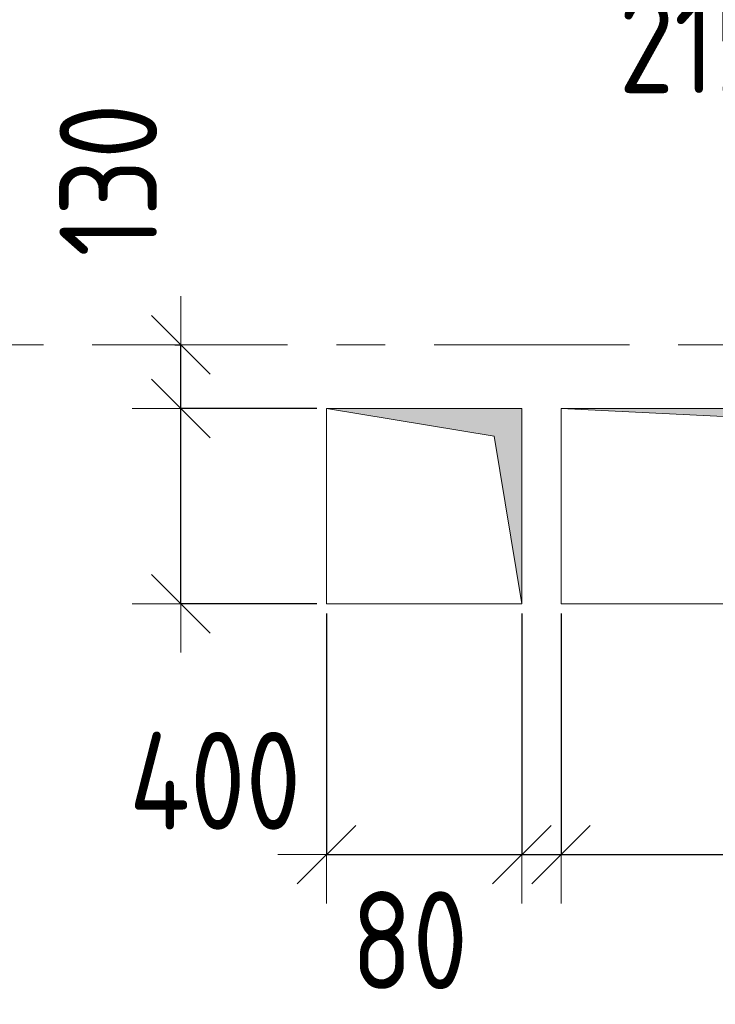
# Model space of a CAD drawing. Header units: metres. Extents: x -38 to 89, y -15 to 21.
# Tile 23 of 129: x 21.02 to 22.45, y 6.05 to 8.07. Entities that reach past the tile are written whole.
import ezdxf

# ---------------------------------------------------------------- set-up
doc = ezdxf.new("R2010")
doc.units = ezdxf.units.M
doc.header["$PDMODE"] = 65
doc.linetypes.add('______11', pattern=[0.5, 0.4, -0.05, 0, -0.05])
doc.linetypes.add('______5', pattern=[1.1, 0.8, -0.1, 0.1, -0.1])
for name, color, linetype, lineweight in [('XR$2$Осевая линия (1)', 7, '______5', 13), ('XR$3$Перекрытие (1)', 7, 'Continuous', 35), ('XR$4$Размерная линия (1)', 7, 'Continuous', 13), ('XR$5$Размерная линия (1)', 7, 'Continuous', 13)]:
    doc.layers.add(name, color=color, linetype=linetype, lineweight=lineweight)
doc.layers.add('XR$3$Макрос проема_ отверстия', color=7, linetype='Continuous', lineweight=13, true_color=0x2d2d2d)
doc.styles.add('ISOCPEUR', font='txt')
doc.dimstyles.new('DIMSTYLE_3', dxfattribs={"dimtxt": 0.2, "dimasz": 0.2, "dimexe": 0, "dimexo": 0, "dimgap": 0.1, "dimtad": 2, "dimdec": 0, "dimlfac": 1000, "dimrnd": 5, "dimzin": 12, "dimdsep": 46, "dimtxsty": 'ISOCPEUR', "dimblk1": 'ALL_ML_STRICH', "dimblk2": 'ALL_ML_STRICH', "dimsah": 1, "dimcen": 0, "dimclrd": 7, "dimclre": 256, "dimclrt": 7, "dimadec": 0, "dimazin": 0, "dimtfac": 1, "dimtdec": 0, "dimtix": 1, "dimtmove": 2, "dimatfit": 3, "dimfxl": 0, "dimtzin": 0, "dimlwd": 0, "dimlwe": -3, "dimarcsym": 0})
doc.dimstyles.new('DIMSTYLE_6', dxfattribs={"dimtxt": 0.2, "dimasz": 0.2, "dimexe": 0, "dimexo": 0, "dimgap": 0.1, "dimtad": 2, "dimdec": 0, "dimlfac": 1000, "dimrnd": 5, "dimzin": 12, "dimdsep": 46, "dimtxsty": 'ISOCPEUR', "dimblk1": 'ALL_ML_STRICH', "dimblk2": 'ALL_ML_STRICH', "dimsah": 1, "dimcen": 0, "dimclrd": 7, "dimclre": 256, "dimclrt": 7, "dimadec": 0, "dimazin": 0, "dimtfac": 1, "dimtdec": 0, "dimtix": 1, "dimtmove": 2, "dimatfit": 3, "dimfxl": 0, "dimtvp": 1.2, "dimtzin": 0, "dimlwd": 0, "dimlwe": -3, "dimarcsym": 0})
doc.dimstyles.new('DIMSTYLE_7', dxfattribs={"dimtxt": 0.2, "dimasz": 0.2, "dimexe": 0, "dimexo": 0, "dimgap": 0.1, "dimtad": 0, "dimdec": 0, "dimlfac": 1000, "dimrnd": 5, "dimzin": 12, "dimdsep": 46, "dimtxsty": 'ISOCPEUR', "dimblk1": 'ALL_ML_STRICH', "dimblk2": 'ALL_ML_STRICH', "dimsah": 1, "dimcen": 0, "dimclrd": 7, "dimclre": 256, "dimclrt": 7, "dimadec": 0, "dimazin": 0, "dimtfac": 1, "dimtdec": 0, "dimtix": 1, "dimtmove": 2, "dimatfit": 3, "dimfxl": 0, "dimtvp": 1.2, "dimtzin": 0, "dimlwd": 0, "dimlwe": -3, "dimarcsym": 0})

# ---------------------------------------------------------------- blocks, each defined once
blk = doc.blocks.new('Отображение проема', base_point=(-1.1579, -49.3094))
at = {"layer": 'XR$3$Макрос проема_ отверстия', "true_color": 0x000000, "transparency": 33554687}
blk.add_hatch(color=18, dxfattribs=at).paths.add_polyline_path([(-1.1579, -50.1094), (-1.0448, -49.4225), (-0.3579, -49.3094), (-1.1579, -49.3094)])
at = {"layer": 'XR$3$Макрос проема_ отверстия', "transparency": 33554687}
for p, q in [((-1.1579, -50.1094), (-1.1579, -49.3094)), ((-1.1579, -49.3094), (-0.3579, -49.3094)), ((-1.0448, -49.4225), (-0.3579, -49.3094)), ((-1.1579, -50.1094), (-1.0448, -49.4225))]:
    blk.add_line(p, q, dxfattribs=at)
blk = doc.blocks.new('ALL_ML_STRICH')
at = {"color": 0, "linetype": 'ByBlock', "lineweight": -2}
for p, q in [((0, -0.5), (0, 0.5)), ((-0.3, -0.3), (0.3, 0.3)), ((-1, 0), (0.5, 0))]:
    blk.add_line(p, q, dxfattribs=at)
blk = doc.blocks.new('*D88')
at = {"layer": 'DEFPOINTS', "color": 7, "linetype": 'Continuous', "lineweight": 13, "transparency": 33554687}
for p in [(21.6499, 7.27), (21.3517, 6.87), (21.6499, 6.87)]:
    blk.add_point(p, dxfattribs=at)
at = {"layer": 'XR$4$Размерная линия (1)', "color": 9, "linetype": 'Continuous', "lineweight": -2, "true_color": 0xc7c7c7, "transparency": 33554687}
for p, q in [((21.6299, 7.27), (21.3517, 7.27)), ((21.6299, 6.87), (21.3517, 6.87))]:
    blk.add_line(p, q, dxfattribs=at)
at = {"layer": 'XR$4$Размерная линия (1)', "color": 7, "linetype": 'Continuous', "lineweight": -2, "transparency": 33554687}
blk.add_line((21.3517, 6.87), (21.3517, 7.27), dxfattribs=at)
at = {"layer": 'XR$4$Размерная линия (1)', "color": 7, "linetype": 'Continuous', "lineweight": 13, "transparency": 33554687, "xscale": 0.2, "yscale": 0.2, "zscale": 0.2}
for p, rotation in [((21.3517, 7.27), 90), ((21.3517, 6.87), 270)]:
    blk.add_blockref('ALL_ML_STRICH', p, dxfattribs=dict(at, rotation=rotation))
at = {"layer": 'XR$4$Размерная линия (1)', "color": 7, "linetype": 'Continuous', "lineweight": 13, "transparency": 33554687, "insert": (20.8733, 7.3317), "char_height": 0.2, "width": 0.5, "attachment_point": 5, "rotation": 90, "style": 'ISOCPEUR'}
blk.add_mtext('\\W0.83;\\A1;{400}', dxfattribs=at)
blk = doc.blocks.new('*D89')
at = {"layer": 'DEFPOINTS', "color": 7, "linetype": 'Continuous', "lineweight": 13, "transparency": 33554687}
for p in [(21.3192, 7.4), (21.3517, 7.27), (21.6499, 7.27)]:
    blk.add_point(p, dxfattribs=at)
at = {"layer": 'XR$4$Размерная линия (1)', "color": 9, "linetype": 'Continuous', "lineweight": -2, "true_color": 0xc7c7c7, "transparency": 33554687}
for p, q in [((21.3392, 7.4), (21.3517, 7.4)), ((21.6299, 7.27), (21.3517, 7.27))]:
    blk.add_line(p, q, dxfattribs=at)
at = {"layer": 'XR$4$Размерная линия (1)', "color": 7, "linetype": 'Continuous', "lineweight": -2, "transparency": 33554687}
blk.add_line((21.3517, 7.27), (21.3517, 7.4), dxfattribs=at)
at = {"layer": 'XR$4$Размерная линия (1)', "color": 7, "linetype": 'Continuous', "lineweight": 13, "transparency": 33554687, "xscale": 0.2, "yscale": 0.2, "zscale": 0.2}
for p, rotation in [((21.3517, 7.4), 90), ((21.3517, 7.27), 270)]:
    blk.add_blockref('ALL_ML_STRICH', p, dxfattribs=dict(at, rotation=rotation))
at = {"layer": 'XR$4$Размерная линия (1)', "color": 7, "linetype": 'Continuous', "lineweight": 13, "transparency": 33554687, "insert": (21.2029, 7.7375), "char_height": 0.2, "width": 0.5, "attachment_point": 5, "rotation": 90, "style": 'ISOCPEUR'}
blk.add_mtext('\\W0.83;\\A1;{130}', dxfattribs=at)
blk = doc.blocks.new('*D196')
at = {"layer": 'DEFPOINTS', "color": 7, "linetype": 'Continuous', "lineweight": 13, "transparency": 33554687}
for p in [(22.7944, 9.3592), (22.5794, 9.1242), (22.7944, 8.2139)]:
    blk.add_point(p, dxfattribs=at)
at = {"layer": 'XR$4$Размерная линия (1)', "color": 9, "linetype": 'Continuous', "lineweight": -2, "true_color": 0xc7c7c7, "transparency": 33554687}
for p, q in [((22.7944, 9.3392), (22.7944, 8.2139)), ((22.5794, 9.1042), (22.5794, 8.2139))]:
    blk.add_line(p, q, dxfattribs=at)
at = {"layer": 'XR$4$Размерная линия (1)', "color": 7, "linetype": 'Continuous', "lineweight": -2, "transparency": 33554687}
blk.add_line((22.7944, 8.2139), (22.5794, 8.2139), dxfattribs=at)
at = {"layer": 'XR$4$Размерная линия (1)', "color": 7, "linetype": 'Continuous', "lineweight": 13, "transparency": 33554687, "xscale": 0.2, "yscale": 0.2, "zscale": 0.2}
for p, rotation in [((22.5794, 8.2139), 180), ((22.7944, 8.2139), 360)]:
    blk.add_blockref('ALL_ML_STRICH', p, dxfattribs=dict(at, rotation=rotation))
at = {"layer": 'XR$4$Размерная линия (1)', "color": 7, "linetype": 'Continuous', "lineweight": 13, "transparency": 33554687, "insert": (22.4069, 8.0153), "char_height": 0.2, "width": 0.5, "attachment_point": 5, "style": 'ISOCPEUR'}
blk.add_mtext('\\W0.83;\\A1;{215}', dxfattribs=at)
blk = doc.blocks.new('*D269')
at = {"layer": 'DEFPOINTS', "color": 7, "linetype": 'Continuous', "lineweight": 13, "transparency": 33554687}
for p in [(21.65, 6.8699), (22.05, 6.87), (21.65, 6.3563)]:
    blk.add_point(p, dxfattribs=at)
at = {"layer": 'XR$4$Размерная линия (1)', "color": 9, "linetype": 'Continuous', "lineweight": -2, "true_color": 0xc7c7c7, "transparency": 33554687}
for p, q in [((21.65, 6.8499), (21.65, 6.3563)), ((22.05, 6.85), (22.05, 6.3563))]:
    blk.add_line(p, q, dxfattribs=at)
at = {"layer": 'XR$4$Размерная линия (1)', "color": 7, "linetype": 'Continuous', "lineweight": -2, "transparency": 33554687}
blk.add_line((21.65, 6.3563), (22.05, 6.3563), dxfattribs=at)
at = {"layer": 'XR$4$Размерная линия (1)', "color": 7, "linetype": 'Continuous', "lineweight": 13, "transparency": 33554687, "xscale": 0.2, "yscale": 0.2, "zscale": 0.2, "rotation": 180}
blk.add_blockref('ALL_ML_STRICH', (21.65, 6.3563), dxfattribs=at)
at = {"layer": 'XR$4$Размерная линия (1)', "color": 7, "linetype": 'Continuous', "lineweight": 13, "transparency": 33554687, "xscale": 0.2, "yscale": 0.2, "zscale": 0.2}
blk.add_blockref('ALL_ML_STRICH', (22.05, 6.3563), dxfattribs=at)
at = {"layer": 'XR$4$Размерная линия (1)', "color": 7, "linetype": 'Continuous', "lineweight": 13, "transparency": 33554687, "insert": (21.4217, 6.5076), "char_height": 0.2, "width": 0.5, "attachment_point": 5, "style": 'ISOCPEUR'}
blk.add_mtext('\\W0.83;\\A1;{400}', dxfattribs=at)
blk = doc.blocks.new('*D270')
at = {"layer": 'DEFPOINTS', "color": 7, "linetype": 'Continuous', "lineweight": 13, "transparency": 33554687}
for p in [(22.05, 6.87), (23.51, 6.87), (22.05, 6.3563)]:
    blk.add_point(p, dxfattribs=at)
at = {"layer": 'XR$4$Размерная линия (1)', "color": 9, "linetype": 'Continuous', "lineweight": -2, "true_color": 0xc7c7c7, "transparency": 33554687}
for p, q in [((22.05, 6.85), (22.05, 6.3563)), ((23.51, 6.85), (23.51, 6.3563))]:
    blk.add_line(p, q, dxfattribs=at)
at = {"layer": 'XR$4$Размерная линия (1)', "color": 7, "linetype": 'Continuous', "lineweight": -2, "transparency": 33554687}
blk.add_line((22.05, 6.3563), (23.51, 6.3563), dxfattribs=at)
at = {"layer": 'XR$4$Размерная линия (1)', "color": 7, "linetype": 'Continuous', "lineweight": 13, "transparency": 33554687, "xscale": 0.2, "yscale": 0.2, "zscale": 0.2, "rotation": 180}
blk.add_blockref('ALL_ML_STRICH', (22.05, 6.3563), dxfattribs=at)
at = {"layer": 'XR$4$Размерная линия (1)', "color": 7, "linetype": 'Continuous', "lineweight": 13, "transparency": 33554687, "xscale": 0.2, "yscale": 0.2, "zscale": 0.2}
blk.add_blockref('ALL_ML_STRICH', (23.51, 6.3563), dxfattribs=at)
at = {"layer": 'XR$4$Размерная линия (1)', "color": 7, "linetype": 'Continuous', "lineweight": 13, "transparency": 33554687, "insert": (22.7967, 6.5063), "char_height": 0.2, "width": 0.666667, "attachment_point": 5, "style": 'ISOCPEUR'}
blk.add_mtext('\\W0.83;\\A1;{1460}', dxfattribs=at)
blk = doc.blocks.new('*D425')
at = {"layer": 'DEFPOINTS', "color": 7, "linetype": 'Continuous', "lineweight": 13, "transparency": 33554687}
for p in [(21.65, 6.8699), (22.05, 6.87), (21.65, 6.3563)]:
    blk.add_point(p, dxfattribs=at)
at = {"layer": 'XR$5$Размерная линия (1)', "color": 9, "linetype": 'Continuous', "lineweight": -2, "true_color": 0xc7c7c7, "transparency": 33554687}
for p, q in [((21.65, 6.8499), (21.65, 6.3563)), ((22.05, 6.85), (22.05, 6.3563))]:
    blk.add_line(p, q, dxfattribs=at)
at = {"layer": 'XR$5$Размерная линия (1)', "color": 7, "linetype": 'Continuous', "lineweight": -2, "transparency": 33554687}
blk.add_line((21.65, 6.3563), (22.05, 6.3563), dxfattribs=at)
at = {"layer": 'XR$5$Размерная линия (1)', "color": 7, "linetype": 'Continuous', "lineweight": 13, "transparency": 33554687, "xscale": 0.2, "yscale": 0.2, "zscale": 0.2, "rotation": 180}
blk.add_blockref('ALL_ML_STRICH', (21.65, 6.3563), dxfattribs=at)
at = {"layer": 'XR$5$Размерная линия (1)', "color": 7, "linetype": 'Continuous', "lineweight": 13, "transparency": 33554687, "xscale": 0.2, "yscale": 0.2, "zscale": 0.2}
blk.add_blockref('ALL_ML_STRICH', (22.05, 6.3563), dxfattribs=at)
at = {"layer": 'XR$5$Размерная линия (1)', "color": 7, "linetype": 'Continuous', "lineweight": 13, "transparency": 33554687, "insert": (21.4217, 6.5076), "char_height": 0.2, "width": 0.5, "attachment_point": 5, "style": 'ISOCPEUR'}
blk.add_mtext('\\W0.83;\\A1;{400}', dxfattribs=at)
blk = doc.blocks.new('*D426')
at = {"layer": 'DEFPOINTS', "color": 7, "linetype": 'Continuous', "lineweight": 13, "transparency": 33554687}
for p in [(22.05, 6.87), (22.13, 6.87), (22.05, 6.3563)]:
    blk.add_point(p, dxfattribs=at)
at = {"layer": 'XR$5$Размерная линия (1)', "color": 9, "linetype": 'Continuous', "lineweight": -2, "true_color": 0xc7c7c7, "transparency": 33554687}
for p, q in [((22.05, 6.85), (22.05, 6.3563)), ((22.13, 6.85), (22.13, 6.3563))]:
    blk.add_line(p, q, dxfattribs=at)
at = {"layer": 'XR$5$Размерная линия (1)', "color": 7, "linetype": 'Continuous', "lineweight": -2, "transparency": 33554687}
blk.add_line((22.05, 6.3563), (22.13, 6.3563), dxfattribs=at)
at = {"layer": 'XR$5$Размерная линия (1)', "color": 7, "linetype": 'Continuous', "lineweight": 13, "transparency": 33554687, "xscale": 0.2, "yscale": 0.2, "zscale": 0.2}
blk.add_blockref('ALL_ML_STRICH', (22.13, 6.3563), dxfattribs=at)
at = {"layer": 'XR$5$Размерная линия (1)', "color": 7, "linetype": 'Continuous', "lineweight": 13, "transparency": 33554687, "xscale": 0.2, "yscale": 0.2, "zscale": 0.2, "rotation": 180}
blk.add_blockref('ALL_ML_STRICH', (22.05, 6.3563), dxfattribs=at)
at = {"layer": 'XR$5$Размерная линия (1)', "color": 7, "linetype": 'Continuous', "lineweight": 13, "transparency": 33554687, "insert": (21.82, 6.1811), "char_height": 0.2, "width": 0.333333, "attachment_point": 5, "style": 'ISOCPEUR'}
blk.add_mtext('\\W0.83;\\A1;{80}', dxfattribs=at)
blk = doc.blocks.new('*D427')
at = {"layer": 'DEFPOINTS', "color": 7, "linetype": 'Continuous', "lineweight": 13, "transparency": 33554687}
for p in [(22.13, 6.87), (23.43, 6.87), (22.13, 6.3563)]:
    blk.add_point(p, dxfattribs=at)
at = {"layer": 'XR$5$Размерная линия (1)', "color": 9, "linetype": 'Continuous', "lineweight": -2, "true_color": 0xc7c7c7, "transparency": 33554687}
for p, q in [((22.13, 6.85), (22.13, 6.3563)), ((23.43, 6.85), (23.43, 6.3563))]:
    blk.add_line(p, q, dxfattribs=at)
at = {"layer": 'XR$5$Размерная линия (1)', "color": 7, "linetype": 'Continuous', "lineweight": -2, "transparency": 33554687}
blk.add_line((22.13, 6.3563), (23.43, 6.3563), dxfattribs=at)
at = {"layer": 'XR$5$Размерная линия (1)', "color": 7, "linetype": 'Continuous', "lineweight": 13, "transparency": 33554687, "xscale": 0.2, "yscale": 0.2, "zscale": 0.2, "rotation": 180}
blk.add_blockref('ALL_ML_STRICH', (22.13, 6.3563), dxfattribs=at)
at = {"layer": 'XR$5$Размерная линия (1)', "color": 7, "linetype": 'Continuous', "lineweight": 13, "transparency": 33554687, "xscale": 0.2, "yscale": 0.2, "zscale": 0.2}
blk.add_blockref('ALL_ML_STRICH', (23.43, 6.3563), dxfattribs=at)
at = {"layer": 'XR$5$Размерная линия (1)', "color": 7, "linetype": 'Continuous', "lineweight": 13, "transparency": 33554687, "insert": (22.805, 6.5063), "char_height": 0.2, "width": 0.666667, "attachment_point": 5, "style": 'ISOCPEUR'}
blk.add_mtext('\\W0.83;\\A1;{1300}', dxfattribs=at)
blk = doc.blocks.new('*D439')
at = {"layer": 'DEFPOINTS', "color": 7, "linetype": 'Continuous', "lineweight": 13, "transparency": 33554687}
for p in [(21.6499, 7.27), (21.3517, 6.87), (21.6499, 6.87)]:
    blk.add_point(p, dxfattribs=at)
at = {"layer": 'XR$5$Размерная линия (1)', "color": 9, "linetype": 'Continuous', "lineweight": -2, "true_color": 0xc7c7c7, "transparency": 33554687}
for p, q in [((21.6299, 7.27), (21.3517, 7.27)), ((21.6299, 6.87), (21.3517, 6.87))]:
    blk.add_line(p, q, dxfattribs=at)
at = {"layer": 'XR$5$Размерная линия (1)', "color": 7, "linetype": 'Continuous', "lineweight": -2, "transparency": 33554687}
blk.add_line((21.3517, 6.87), (21.3517, 7.27), dxfattribs=at)
at = {"layer": 'XR$5$Размерная линия (1)', "color": 7, "linetype": 'Continuous', "lineweight": 13, "transparency": 33554687, "xscale": 0.2, "yscale": 0.2, "zscale": 0.2}
for p, rotation in [((21.3517, 7.27), 90), ((21.3517, 6.87), 270)]:
    blk.add_blockref('ALL_ML_STRICH', p, dxfattribs=dict(at, rotation=rotation))
at = {"layer": 'XR$5$Размерная линия (1)', "color": 7, "linetype": 'Continuous', "lineweight": 13, "transparency": 33554687, "insert": (20.8733, 7.3317), "char_height": 0.2, "width": 0.5, "attachment_point": 5, "rotation": 90, "style": 'ISOCPEUR'}
blk.add_mtext('\\W0.83;\\A1;{400}', dxfattribs=at)
blk = doc.blocks.new('*D440')
at = {"layer": 'DEFPOINTS', "color": 7, "linetype": 'Continuous', "lineweight": 13, "transparency": 33554687}
for p in [(21.3192, 7.4), (21.3517, 7.27), (21.6499, 7.27)]:
    blk.add_point(p, dxfattribs=at)
at = {"layer": 'XR$5$Размерная линия (1)', "color": 9, "linetype": 'Continuous', "lineweight": -2, "true_color": 0xc7c7c7, "transparency": 33554687}
for p, q in [((21.3392, 7.4), (21.3517, 7.4)), ((21.6299, 7.27), (21.3517, 7.27))]:
    blk.add_line(p, q, dxfattribs=at)
at = {"layer": 'XR$5$Размерная линия (1)', "color": 7, "linetype": 'Continuous', "lineweight": -2, "transparency": 33554687}
blk.add_line((21.3517, 7.27), (21.3517, 7.4), dxfattribs=at)
at = {"layer": 'XR$5$Размерная линия (1)', "color": 7, "linetype": 'Continuous', "lineweight": 13, "transparency": 33554687, "xscale": 0.2, "yscale": 0.2, "zscale": 0.2}
for p, rotation in [((21.3517, 7.4), 90), ((21.3517, 7.27), 270)]:
    blk.add_blockref('ALL_ML_STRICH', p, dxfattribs=dict(at, rotation=rotation))
at = {"layer": 'XR$5$Размерная линия (1)', "color": 7, "linetype": 'Continuous', "lineweight": 13, "transparency": 33554687, "insert": (21.2029, 7.7375), "char_height": 0.2, "width": 0.5, "attachment_point": 5, "rotation": 90, "style": 'ISOCPEUR'}
blk.add_mtext('\\W0.83;\\A1;{130}', dxfattribs=at)

msp = doc.modelspace()

# ---------------------------------------------------------------- linework, layer by layer
at = {"layer": 'XR$2$Осевая линия (1)', "color": 253, "linetype": '______11', "lineweight": 13, "true_color": 0xa0a0a0, "transparency": 33554687}
msp.add_line((-2.63, 7.4), (62.6, 7.4), dxfattribs=at)
at = {"layer": 'XR$3$Перекрытие (1)', "color": 7, "linetype": 'Continuous', "lineweight": 13, "transparency": 33554687}
for p, q in [((22.05, 7.27), (21.65, 7.2699)), ((21.65, 7.2699), (21.65, 6.8699)), ((22.05, 6.87), (22.05, 7.27)), ((22.13, 7.27), (22.13, 6.87)), ((23.43, 7.27), (22.13, 7.27)), ((21.65, 6.8699), (22.05, 6.87)), ((22.13, 6.87), (23.43, 6.87))]:
    msp.add_line(p, q, dxfattribs=at)

# ---------------------------------------------------------------- block references
at = {"layer": 'XR$3$Макрос проема_ отверстия', "transparency": 33554687, "rotation": 270}
for p, xscale, yscale in [((22.05, 7.27), 0.500103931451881, 0.4999999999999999), ((23.43, 7.27), 0.4999999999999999, 1.625)]:
    msp.add_blockref('Отображение проема', p, dxfattribs=dict(at, xscale=xscale, yscale=yscale))

# ---------------------------------------------------------------- dimensions: what is measured, and where the dimension line sits
at = {"layer": 'XR$4$Размерная линия (1)', "color": 7, "linetype": 'Continuous', "lineweight": 13, "transparency": 33554687}
for base, p1, p2, angle, picture, middle in [((22.5794, 8.2139), (22.7944, 9.3392), (22.5794, 9.1042), 180, '*D196', (22.4069, 8.0153)), ((21.3517, 7.4), (21.6299, 7.27), (21.3392, 7.4), 90, '*D89', (21.2029, 7.7375)), ((21.3517, 7.27), (21.6299, 6.87), (21.6299, 7.27), 90, '*D88', (20.8733, 7.3317))]:
    dim = msp.add_linear_dim(base=base, p1=p1, p2=p2, angle=angle, dimstyle='DIMSTYLE_6', override={"dimpost": '<>', "dimclrd": 7, "dimclre": 9, "dimclrt": 7, "dimlwd": 0, "dimlwe": 65533}, dxfattribs=at)
    dim.commit()
    dim.dimension.update_dxf_attribs({"geometry": picture, "text_midpoint": middle, "dimtype": 160})
for base, p1, p2, dimstyle, picture, middle in [((22.05, 6.3563), (21.65, 6.8499), (22.05, 6.85), 'DIMSTYLE_6', '*D269', (21.4217, 6.5076)), ((23.51, 6.3563), (22.05, 6.85), (23.51, 6.85), 'DIMSTYLE_3', '*D270', (22.7967, 6.5063))]:
    dim = msp.add_linear_dim(base=base, p1=p1, p2=p2, dimstyle=dimstyle, override={"dimpost": '<>', "dimclrd": 7, "dimclre": 9, "dimclrt": 7, "dimlwd": 0, "dimlwe": 65533}, dxfattribs=at)
    dim.commit()
    dim.dimension.update_dxf_attribs({"geometry": picture, "text_midpoint": middle, "dimtype": 160})
at = {"layer": 'XR$5$Размерная линия (1)', "color": 7, "linetype": 'Continuous', "lineweight": 13, "transparency": 33554687}
for base, p1, p2, picture, middle in [((21.3517, 7.4), (21.6299, 7.27), (21.3392, 7.4), '*D440', (21.2029, 7.7375)), ((21.3517, 7.27), (21.6299, 6.87), (21.6299, 7.27), '*D439', (20.8733, 7.3317))]:
    dim = msp.add_linear_dim(base=base, p1=p1, p2=p2, angle=90, dimstyle='DIMSTYLE_6', override={"dimpost": '<>', "dimclrd": 7, "dimclre": 9, "dimclrt": 7, "dimlwd": 0, "dimlwe": 65533}, dxfattribs=at)
    dim.commit()
    dim.dimension.update_dxf_attribs({"geometry": picture, "text_midpoint": middle, "dimtype": 160})
for base, p1, p2, dimstyle, picture, middle in [((22.05, 6.3563), (21.65, 6.8499), (22.05, 6.85), 'DIMSTYLE_6', '*D425', (21.4217, 6.5076)), ((22.13, 6.3563), (22.05, 6.85), (22.13, 6.85), 'DIMSTYLE_7', '*D426', (21.82, 6.1811)), ((23.43, 6.3563), (22.13, 6.85), (23.43, 6.85), 'DIMSTYLE_3', '*D427', (22.805, 6.5063))]:
    dim = msp.add_linear_dim(base=base, p1=p1, p2=p2, dimstyle=dimstyle, override={"dimpost": '<>', "dimclrd": 7, "dimclre": 9, "dimclrt": 7, "dimlwd": 0, "dimlwe": 65533}, dxfattribs=at)
    dim.commit()
    dim.dimension.update_dxf_attribs({"geometry": picture, "text_midpoint": middle, "dimtype": 160})

doc.saveas('drawing.dxf')
